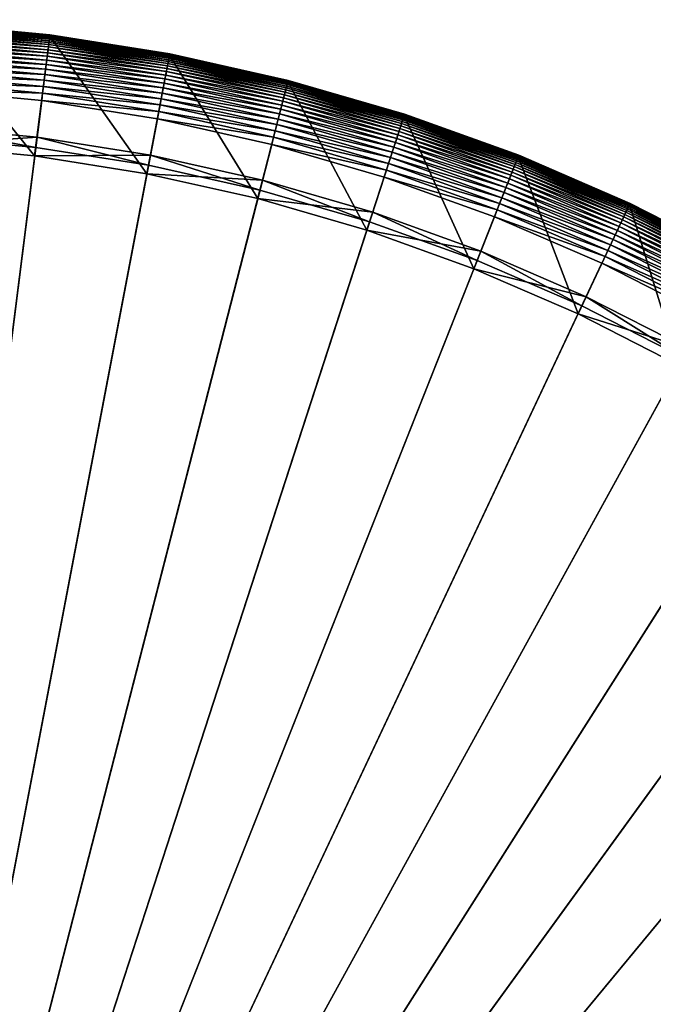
# Model space of a CAD drawing. Header units: millimetres. Extents: x -17.3 to 17.3, y -17.3 to 17.3.
# Tile 255 of 256: x 1.9 to 7.6, y 8.5 to 17.3. Entities that reach past the tile are written whole.
import ezdxf

# ---------------------------------------------------------------- set-up
doc = ezdxf.new("R2010")
doc.units = ezdxf.units.MM
doc.layers.get('0').update_dxf_attribs({"true_color": 0x5890e1})

msp = doc.modelspace()

# ---------------------------------------------------------------- meshes
at = {"color": 206, "true_color": 0x6c0888}
mesh = msp.add_polyface(dxfattribs=at)
corners = [(2.1645, 17.1335, 35.7037), (1.0844, 17.2356, 34.1852), (1.0844, 17.2356, 35.7037), (2.1645, 17.1335, 34.1852), (1.0844, 17.2366, 34.1379), (2.1646, 17.1345, 34.1379), (1.0845, 17.2381, 34.0923), (2.1648, 17.136, 34.0923), (1.0846, 17.2399, 34.0485), (2.165, 17.1378, 34.0485), (1.0848, 17.2419, 34.0063), (2.1653, 17.1398, 34.0063), (1.0849, 17.2438, 33.9659), (2.1655, 17.1417, 33.9659), (1.085, 17.2456, 33.9271), (2.1657, 17.1434, 33.9271), (1.0851, 17.2469, 33.8899), (2.1659, 17.1447, 33.8899), (1.0851, 17.2476, 33.8545), (2.166, 17.1454, 33.8545), (1.0851, 17.2474, 33.8206), (2.1659, 17.1453, 33.8206), (1.0851, 17.2463, 33.7884), (2.1658, 17.1442, 33.7884), (1.0849, 17.244, 33.7579), (2.1655, 17.1419, 33.7579), (1.0847, 17.2404, 33.7289), (2.1651, 17.1383, 33.7289), (1.0843, 17.2352, 33.7015), (2.1644, 17.1331, 33.7015), (1.0839, 17.2282, 33.6757), (2.1635, 17.1261, 33.6757), (1.0833, 17.2193, 33.6515), (2.1624, 17.1173, 33.6515), (1.0827, 17.2082, 33.6288), (2.161, 17.1063, 33.6288), (1.0818, 17.1948, 33.6077), (2.1593, 17.093, 33.6077), (1.0808, 17.1789, 33.5881), (2.1573, 17.0772, 33.5881), (1.0796, 17.1603, 33.5701), (2.155, 17.0587, 33.5701), (1.0783, 17.1388, 33.5535), (2.1523, 17.0373, 33.5535), (1.0767, 17.1142, 33.5385), (2.1492, 17.0128, 33.5385), (1.075, 17.0863, 33.5249), (2.1457, 16.9851, 33.5249), (1.073, 17.055, 33.5128), (2.1418, 16.9539, 33.5128), (1.0708, 17.02, 33.5022), (2.1374, 16.9191, 33.5022), (1.0684, 16.9811, 33.493), (2.1325, 16.8805, 33.493), (1.0657, 16.9382, 33.4853), (2.1271, 16.8378, 33.4853), (1.0627, 16.891, 33.479), (2.1212, 16.791, 33.479), (2.1147, 16.7397, 33.4741), (1.0595, 16.8395, 33.4741), (2.1077, 16.6839, 33.4706), (1.0559, 16.7833, 33.4706), (2.1, 16.6232, 33.4685), (1.0521, 16.7223, 33.4685), (2.0917, 16.5576, 33.4678), (1.0479, 16.6563, 33.4678), (2.0388, 16.1388, 33.8989), (2.0502, 16.2291, 35.1652), (1.0271, 16.3258, 35.1652), (1.0214, 16.235, 33.8989), (2.029, 16.0616, 35.209), (1.0165, 16.1573, 35.209), (0, 17.2697, 34.1852), (0, 17.2707, 34.1379), (0, 17.2722, 34.0923), (0, 17.274, 34.0485), (0, 17.276, 34.0063), (0, 17.2779, 33.9659), (0, 17.2797, 33.9271), (0, 17.281, 33.8899), (0, 17.2817, 33.8545), (0, 17.2815, 33.8206), (0, 17.2804, 33.7884), (0, 17.2781, 33.7579), (0, 17.2745, 33.7289), (0, 17.2692, 33.7015)]
mesh.append_faces([[corners[k] for k in face] for face in [(0, 1, 2), (3, 4, 1), (5, 6, 4), (7, 8, 6), (9, 10, 8), (11, 12, 10), (13, 14, 12), (15, 16, 14), (17, 18, 16), (19, 20, 18), (21, 22, 20), (23, 24, 22), (25, 26, 24), (27, 28, 26), (29, 30, 28), (31, 32, 30), (33, 34, 32), (35, 36, 34), (37, 38, 36), (39, 40, 38), (41, 42, 40), (43, 44, 42), (45, 46, 44), (47, 48, 46), (49, 50, 48), (51, 52, 50), (53, 54, 52), (55, 56, 54), (57, 59, 56), (58, 61, 59), (60, 63, 61), (62, 65, 63), (66, 68, 69), (67, 71, 68), (70, 2, 71)]], dxfattribs={"vtx0": -1, "color": 206})
mesh.append_faces([[corners[k] for k in face] for face in [(57, 58, 59), (58, 60, 61), (60, 62, 63), (62, 64, 65), (66, 67, 68), (67, 70, 71), (70, 0, 2), (2, 1, 72), (1, 4, 73), (4, 6, 74), (6, 8, 75), (8, 10, 76), (10, 12, 77), (12, 14, 78), (14, 16, 79), (16, 18, 80), (18, 20, 81), (20, 22, 82), (22, 24, 83), (24, 26, 84), (26, 28, 85)]], dxfattribs={"vtx2": -1, "color": 206})
mesh = msp.add_polyface(dxfattribs=at)
corners = [(3.236, 16.9638, 35.7037), (2.1645, 17.1335, 34.1852), (2.1645, 17.1335, 35.7037), (3.236, 16.9638, 34.1852), (2.1646, 17.1345, 34.1379), (3.2362, 16.9648, 34.1379), (2.1648, 17.136, 34.0923), (3.2365, 16.9662, 34.0923), (2.165, 17.1378, 34.0485), (3.2368, 16.968, 34.0485), (2.1653, 17.1398, 34.0063), (3.2372, 16.97, 34.0063), (2.1655, 17.1417, 33.9659), (3.2369, 16.9685, 33.7289), (2.1644, 17.1331, 33.7015), (2.1651, 17.1383, 33.7289), (3.2359, 16.9634, 33.7015), (2.1635, 17.1261, 33.6757), (3.2346, 16.9565, 33.6757), (2.1624, 17.1173, 33.6515), (3.2329, 16.9477, 33.6515), (2.161, 17.1063, 33.6288), (3.2309, 16.9368, 33.6288), (2.1593, 17.093, 33.6077), (3.2284, 16.9237, 33.6077), (2.1573, 17.0772, 33.5881), (3.2254, 16.908, 33.5881), (2.155, 17.0587, 33.5701), (3.2219, 16.8897, 33.5701), (2.1523, 17.0373, 33.5535), (3.2178, 16.8685, 33.5535), (2.1492, 17.0128, 33.5385), (3.2132, 16.8443, 33.5385), (2.1457, 16.9851, 33.5249), (3.208, 16.8169, 33.5249), (2.1418, 16.9539, 33.5128), (3.2021, 16.786, 33.5128), (2.1374, 16.9191, 33.5022), (3.1955, 16.7515, 33.5022), (2.1325, 16.8805, 33.493), (3.1882, 16.7133, 33.493), (2.1271, 16.8378, 33.4853), (3.1802, 16.671, 33.4853), (2.1212, 16.791, 33.479), (3.1713, 16.6246, 33.479), (2.1147, 16.7397, 33.4741), (3.1616, 16.5739, 33.4741), (2.1077, 16.6839, 33.4706), (3.1511, 16.5186, 33.4706), (2.1, 16.6232, 33.4685), (3.1396, 16.4586, 33.4685), (2.0917, 16.5576, 33.4678), (3.0481, 15.979, 33.8989), (2.0502, 16.2291, 35.1652), (2.0388, 16.1388, 33.8989), (3.0652, 16.0684, 35.1652), (2.029, 16.0616, 35.209), (3.0336, 15.9025, 35.209), (1.0844, 17.2356, 34.1852), (1.0844, 17.2366, 34.1379), (1.0845, 17.2381, 34.0923), (1.0846, 17.2399, 34.0485), (1.0848, 17.2419, 34.0063), (1.0849, 17.2438, 33.9659), (2.1657, 17.1434, 33.9271), (1.085, 17.2456, 33.9271), (2.1659, 17.1447, 33.8899), (1.0851, 17.2469, 33.8899), (2.166, 17.1454, 33.8545), (1.0851, 17.2476, 33.8545), (2.1659, 17.1453, 33.8206), (1.0851, 17.2474, 33.8206), (2.1658, 17.1442, 33.7884), (1.0851, 17.2463, 33.7884), (2.1655, 17.1419, 33.7579), (1.0849, 17.244, 33.7579), (1.0847, 17.2404, 33.7289), (1.0843, 17.2352, 33.7015), (1.0839, 17.2282, 33.6757), (1.0833, 17.2193, 33.6515), (1.0827, 17.2082, 33.6288), (1.0818, 17.1948, 33.6077), (1.0808, 17.1789, 33.5881), (1.0796, 17.1603, 33.5701), (1.0783, 17.1388, 33.5535), (1.0767, 17.1142, 33.5385), (1.075, 17.0863, 33.5249), (1.073, 17.055, 33.5128), (1.0708, 17.02, 33.5022), (1.0684, 16.9811, 33.493), (1.0657, 16.9382, 33.4853), (1.0627, 16.891, 33.479)]
mesh.append_faces([[corners[k] for k in face] for face in [(0, 1, 2), (3, 4, 1), (5, 6, 4), (7, 8, 6), (9, 10, 8), (11, 12, 10), (13, 14, 15), (16, 17, 14), (18, 19, 17), (20, 21, 19), (22, 23, 21), (24, 25, 23), (26, 27, 25), (28, 29, 27), (30, 31, 29), (32, 33, 31), (34, 35, 33), (36, 37, 35), (38, 39, 37), (40, 41, 39), (42, 43, 41), (44, 45, 43), (46, 47, 45), (48, 49, 47), (50, 51, 49), (52, 53, 54), (55, 56, 53), (57, 2, 56)]], dxfattribs={"vtx0": -1, "color": 206})
mesh.append_faces([[corners[k] for k in face] for face in [(2, 1, 58), (1, 4, 59), (4, 6, 60), (6, 8, 61), (8, 10, 62), (10, 12, 63), (12, 64, 65), (64, 66, 67), (66, 68, 69), (68, 70, 71), (70, 72, 73), (72, 74, 75), (74, 15, 76), (15, 14, 77), (14, 17, 78), (17, 19, 79), (19, 21, 80), (21, 23, 81), (23, 25, 82), (25, 27, 83), (27, 29, 84), (29, 31, 85), (31, 33, 86), (33, 35, 87), (35, 37, 88), (37, 39, 89), (39, 41, 90), (41, 43, 91)]], dxfattribs={"vtx2": -1, "color": 206})
mesh = msp.add_polyface(dxfattribs=at)
corners = [(4.276, 16.654, 33.5701), (3.2178, 16.8685, 33.5535), (3.2219, 16.8897, 33.5701), (4.2707, 16.6332, 33.5535), (3.2132, 16.8443, 33.5385), (4.2645, 16.6093, 33.5385), (3.208, 16.8169, 33.5249), (4.2576, 16.5822, 33.5249), (3.2021, 16.786, 33.5128), (4.2498, 16.5518, 33.5128), (3.1955, 16.7515, 33.5022), (4.2411, 16.5178, 33.5022), (3.1882, 16.7133, 33.493), (4.2314, 16.4801, 33.493), (3.1802, 16.671, 33.4853), (4.2207, 16.4385, 33.4853), (3.1713, 16.6246, 33.479), (4.2089, 16.3927, 33.479), (3.1616, 16.5739, 33.4741), (4.1961, 16.3427, 33.4741), (3.1511, 16.5186, 33.4706), (4.1821, 16.2881, 33.4706), (3.1396, 16.4586, 33.4685), (4.1669, 16.2289, 33.4685), (3.1272, 16.3936, 33.4678), (4.0455, 15.7561, 33.8989), (3.0652, 16.0684, 35.1652), (3.0481, 15.979, 33.8989), (4.0681, 15.8442, 35.1652), (3.0336, 15.9025, 35.209), (4.0261, 15.6806, 35.209), (3.236, 16.9638, 35.7037), (3.236, 16.9638, 34.1852), (2.1645, 17.1335, 34.1852), (3.2362, 16.9648, 34.1379), (2.1646, 17.1345, 34.1379), (3.2365, 16.9662, 34.0923), (2.1648, 17.136, 34.0923), (3.2368, 16.968, 34.0485), (2.165, 17.1378, 34.0485), (3.2372, 16.97, 34.0063), (2.1653, 17.1398, 34.0063), (3.2376, 16.9719, 33.9659), (2.1655, 17.1417, 33.9659), (3.2379, 16.9736, 33.9271), (2.1657, 17.1434, 33.9271), (3.2381, 16.9749, 33.8899), (2.1659, 17.1447, 33.8899), (3.2383, 16.9755, 33.8545), (2.166, 17.1454, 33.8545), (3.2382, 16.9754, 33.8206), (2.1659, 17.1453, 33.8206), (3.238, 16.9744, 33.7884), (2.1658, 17.1442, 33.7884), (3.2376, 16.9721, 33.7579), (2.1655, 17.1419, 33.7579), (3.2369, 16.9685, 33.7289), (2.1651, 17.1383, 33.7289), (3.2359, 16.9634, 33.7015), (2.1644, 17.1331, 33.7015), (3.2346, 16.9565, 33.6757), (2.1635, 17.1261, 33.6757), (3.2329, 16.9477, 33.6515), (2.1624, 17.1173, 33.6515), (3.2309, 16.9368, 33.6288), (2.161, 17.1063, 33.6288), (3.2284, 16.9237, 33.6077), (2.1593, 17.093, 33.6077), (3.2254, 16.908, 33.5881), (2.1573, 17.0772, 33.5881), (2.155, 17.0587, 33.5701), (2.1523, 17.0373, 33.5535), (2.1492, 17.0128, 33.5385), (2.1457, 16.9851, 33.5249), (2.1418, 16.9539, 33.5128), (2.1374, 16.9191, 33.5022), (2.1325, 16.8805, 33.493), (2.1271, 16.8378, 33.4853), (2.1212, 16.791, 33.479), (2.1147, 16.7397, 33.4741), (2.1077, 16.6839, 33.4706), (2.1, 16.6232, 33.4685), (2.0917, 16.5576, 33.4678), (2.0502, 16.2291, 35.1652), (2.029, 16.0616, 35.209), (2.1645, 17.1335, 35.7037)]
mesh.append_faces([[corners[k] for k in face] for face in [(0, 1, 2), (3, 4, 1), (5, 6, 4), (7, 8, 6), (9, 10, 8), (11, 12, 10), (13, 14, 12), (15, 16, 14), (17, 18, 16), (19, 20, 18), (21, 22, 20), (23, 24, 22), (25, 26, 27), (28, 29, 26), (30, 31, 29), (42, 45, 43), (44, 47, 45), (46, 49, 47), (48, 51, 49), (50, 53, 51), (52, 55, 53), (54, 57, 55)]], dxfattribs={"vtx0": -1, "color": 206})
mesh.append_faces([[corners[k] for k in face] for face in [(31, 32, 33), (32, 34, 35), (34, 36, 37), (36, 38, 39), (38, 40, 41), (40, 42, 43), (42, 44, 45), (44, 46, 47), (46, 48, 49), (48, 50, 51), (50, 52, 53), (52, 54, 55), (54, 56, 57), (56, 58, 59), (58, 60, 61), (60, 62, 63), (62, 64, 65), (64, 66, 67), (66, 68, 69), (68, 2, 70), (2, 1, 71), (1, 4, 72), (4, 6, 73), (6, 8, 74), (8, 10, 75), (10, 12, 76), (12, 14, 77), (14, 16, 78), (16, 18, 79), (18, 20, 80), (20, 22, 81), (22, 24, 82), (27, 26, 83), (26, 29, 84), (29, 31, 85)]], dxfattribs={"vtx2": -1, "color": 206})
mesh = msp.add_polyface(dxfattribs=at)
corners = [(5.0268, 15.4709, 33.8989), (4.0681, 15.8442, 35.1652), (4.0455, 15.7561, 33.8989), (4.2948, 16.7272, 35.7037), (4.2948, 16.7272, 34.1852), (3.236, 16.9638, 34.1852), (3.236, 16.9638, 35.7037), (4.295, 16.7281, 34.1379), (3.2362, 16.9648, 34.1379), (4.2954, 16.7295, 34.0923), (3.2365, 16.9662, 34.0923), (4.2959, 16.7313, 34.0485), (3.2368, 16.968, 34.0485), (4.2964, 16.7332, 34.0063), (3.2372, 16.97, 34.0063), (4.2969, 16.7351, 33.9659), (3.2376, 16.9719, 33.9659), (4.2973, 16.7368, 33.9271), (3.2379, 16.9736, 33.9271), (4.2976, 16.7381, 33.8899), (3.2381, 16.9749, 33.8899), (4.2978, 16.7387, 33.8545), (3.2383, 16.9755, 33.8545), (4.2977, 16.7386, 33.8206), (3.2382, 16.9754, 33.8206), (4.2975, 16.7375, 33.7884), (3.238, 16.9744, 33.7884), (4.2969, 16.7353, 33.7579), (3.2376, 16.9721, 33.7579), (4.296, 16.7318, 33.7289), (3.2369, 16.9685, 33.7289), (4.2947, 16.7267, 33.7015), (3.2359, 16.9634, 33.7015), (4.293, 16.7199, 33.6757), (3.2346, 16.9565, 33.6757), (4.2907, 16.7113, 33.6515), (3.2329, 16.9477, 33.6515), (4.288, 16.7005, 33.6288), (3.2309, 16.9368, 33.6288), (4.2846, 16.6875, 33.6077), (3.2284, 16.9237, 33.6077), (4.2807, 16.6721, 33.5881), (3.2254, 16.908, 33.5881), (4.276, 16.654, 33.5701), (3.2219, 16.8897, 33.5701), (4.2707, 16.6332, 33.5535), (3.2178, 16.8685, 33.5535), (4.2645, 16.6093, 33.5385), (3.2132, 16.8443, 33.5385), (4.2576, 16.5822, 33.5249), (3.208, 16.8169, 33.5249), (4.2498, 16.5518, 33.5128), (3.2021, 16.786, 33.5128), (4.2411, 16.5178, 33.5022), (3.1955, 16.7515, 33.5022), (4.2314, 16.4801, 33.493), (3.1882, 16.7133, 33.493), (4.2207, 16.4385, 33.4853), (3.1802, 16.671, 33.4853), (4.2089, 16.3927, 33.479), (3.1713, 16.6246, 33.479), (4.1961, 16.3427, 33.4741), (3.1616, 16.5739, 33.4741), (4.1821, 16.2881, 33.4706), (3.1511, 16.5186, 33.4706), (4.1669, 16.2289, 33.4685), (3.1396, 16.4586, 33.4685), (4.1504, 16.1649, 33.4678), (3.1272, 16.3936, 33.4678), (3.0652, 16.0684, 35.1652), (4.0261, 15.6806, 35.209), (3.0336, 15.9025, 35.209)]
mesh.append_faces([[corners[k] for k in face] for face in [(0, 1, 2), (3, 5, 6), (4, 8, 5), (7, 10, 8), (9, 12, 10), (11, 14, 12), (13, 16, 14), (15, 18, 16), (17, 20, 18), (19, 22, 20), (21, 24, 22), (23, 26, 24), (25, 28, 26), (27, 30, 28), (29, 32, 30), (31, 34, 32), (33, 36, 34), (35, 38, 36), (37, 40, 38), (39, 42, 40), (41, 44, 42)]], dxfattribs={"vtx0": -1, "color": 206})
mesh.append_faces([[corners[k] for k in face] for face in [(3, 4, 5), (4, 7, 8), (7, 9, 10), (9, 11, 12), (11, 13, 14), (13, 15, 16), (15, 17, 18), (17, 19, 20), (19, 21, 22), (21, 23, 24), (23, 25, 26), (25, 27, 28), (27, 29, 30), (29, 31, 32), (31, 33, 34), (33, 35, 36), (35, 37, 38), (37, 39, 40), (39, 41, 42), (41, 43, 44), (43, 45, 46), (45, 47, 48), (47, 49, 50), (49, 51, 52), (51, 53, 54), (53, 55, 56), (55, 57, 58), (57, 59, 60), (59, 61, 62), (61, 63, 64), (63, 65, 66), (65, 67, 68), (2, 1, 69), (1, 70, 71), (70, 3, 6)]], dxfattribs={"vtx2": -1, "color": 206})
mesh = msp.add_polyface(dxfattribs=at)
corners = [(16.6892, 0, 33.4678), (0, 0, 33.4678), (16.6563, 1.0479, 33.4678), (0, 0, 33.9833), (16.2671, 0, 33.8989), (16.235, 1.0214, 33.8989), (16.5576, 2.0917, 33.4678), (16.1388, 2.0388, 33.8989), (16.3936, 3.1272, 33.4678), (15.979, 3.0481, 33.8989), (16.1649, 4.1504, 33.4678), (15.756, 4.0455, 33.8989), (15.8724, 5.1573, 33.4678), (15.4709, 5.0268, 33.8989), (15.5172, 6.1437, 33.4678), (15.1248, 5.9883, 33.8989), (15.1009, 7.1059, 33.4678), (14.7189, 6.9262, 33.8989), (14.6249, 8.0401, 33.4678), (14.255, 7.8367, 33.8989), (14.0912, 8.9425, 33.4678), (13.7348, 8.7164, 33.8989), (13.5019, 9.8097, 33.4678), (13.1604, 9.5616, 33.8989), (12.8593, 10.6381, 33.4678), (12.534, 10.369, 33.8989), (12.1659, 11.4246, 33.4678), (11.8582, 11.1356, 33.8989), (12.2141, 11.4698, 33.4685), (11.4246, 12.1659, 33.4678), (11.1356, 11.8582, 33.8989), (11.9245, 11.1979, 35.1652), (11.1979, 11.9245, 35.1652), (11.8015, 11.0823, 35.209), (11.0823, 11.8015, 35.209), (11.8219, 12.5891, 35.7037), (10.6381, 12.8593, 33.4678), (10.369, 12.534, 33.8989), (9.8097, 13.5019, 33.4678), (9.5616, 13.1604, 33.8989), (8.9425, 14.0912, 33.4678), (8.7164, 13.7348, 33.8989), (8.0401, 14.6249, 33.4678), (7.8367, 14.255, 33.8989), (7.1059, 15.1009, 33.4678), (6.9262, 14.7189, 33.8989), (6.1437, 15.5173, 33.4678), (5.9883, 15.1248, 33.8989), (5.1573, 15.8724, 33.4678), (5.0268, 15.4709, 33.8989), (4.1504, 16.1649, 33.4678), (4.0455, 15.7561, 33.8989), (3.1272, 16.3936, 33.4678), (3.0481, 15.979, 33.8989), (2.0917, 16.5576, 33.4678), (2.0388, 16.1388, 33.8989), (1.0479, 16.6563, 33.4678), (1.0214, 16.235, 33.8989), (0, 16.6892, 33.4678), (0, 16.2671, 33.8989)]
mesh.append_faces([[corners[k] for k in face] for face in [(0, 1, 2), (2, 1, 6), (6, 1, 8), (8, 1, 10), (10, 1, 12), (12, 1, 14), (14, 1, 16), (16, 1, 18), (18, 1, 20), (20, 1, 22), (22, 1, 24), (24, 1, 26), (26, 1, 29), (27, 32, 30), (31, 34, 32), (33, 35, 34), (29, 1, 36), (36, 1, 38), (38, 1, 40), (40, 1, 42), (42, 1, 44), (44, 1, 46), (46, 1, 48), (48, 1, 50), (50, 1, 52), (52, 1, 54), (54, 1, 56), (56, 1, 58)]], dxfattribs={"vtx0": -1, "color": 206})
mesh.append_faces([[corners[k] for k in face] for face in [(3, 4, 5), (3, 5, 7), (3, 7, 9), (3, 9, 11), (3, 11, 13), (3, 13, 15), (3, 15, 17), (3, 17, 19), (3, 19, 21), (3, 21, 23), (3, 23, 25), (3, 25, 27), (28, 26, 29), (3, 27, 30), (27, 31, 32), (31, 33, 34), (3, 30, 37), (3, 37, 39), (3, 39, 41), (3, 41, 43), (3, 43, 45), (3, 45, 47), (3, 47, 49), (3, 49, 51), (3, 51, 53), (3, 53, 55), (3, 55, 57), (3, 57, 59)]], dxfattribs={"vtx2": -1, "color": 206})
mesh = msp.add_polyface(dxfattribs=at)
corners = [(5.3366, 16.4245, 35.7037), (5.3366, 16.4245, 34.1852), (4.2948, 16.7272, 34.1852), (4.2948, 16.7272, 35.7037), (4.295, 16.7281, 34.1379), (5.3369, 16.4254, 34.1379), (4.2954, 16.7295, 34.0923), (5.3374, 16.4268, 34.0923), (4.2959, 16.7313, 34.0485), (5.338, 16.4286, 34.0485), (4.2964, 16.7332, 34.0063), (5.3386, 16.4304, 34.0063), (4.2969, 16.7351, 33.9659), (5.3392, 16.4323, 33.9659), (4.2973, 16.7368, 33.9271), (5.3397, 16.4339, 33.9271), (4.2976, 16.7381, 33.8899), (5.3401, 16.4352, 33.8899), (4.2978, 16.7387, 33.8545), (5.3403, 16.4358, 33.8545), (4.2977, 16.7386, 33.8206), (5.3403, 16.4357, 33.8206), (4.2975, 16.7375, 33.7884), (5.34, 16.4347, 33.7884), (4.2969, 16.7353, 33.7579), (5.3392, 16.4325, 33.7579), (4.296, 16.7318, 33.7289), (5.3381, 16.429, 33.7289), (4.2947, 16.7267, 33.7015), (5.3365, 16.424, 33.7015), (5.3343, 16.4174, 33.6757), (4.293, 16.7199, 33.6757), (5.3316, 16.4089, 33.6515), (4.2907, 16.7113, 33.6515), (5.3281, 16.3983, 33.6288), (4.288, 16.7005, 33.6288), (5.324, 16.3856, 33.6077), (4.2846, 16.6875, 33.6077), (5.3191, 16.3704, 33.5881), (4.2807, 16.6721, 33.5881), (5.3133, 16.3527, 33.5701), (4.276, 16.654, 33.5701), (5.3067, 16.3322, 33.5535), (4.2707, 16.6332, 33.5535), (5.299, 16.3087, 33.5385), (4.2645, 16.6093, 33.5385), (5.2904, 16.2822, 33.5249), (4.2576, 16.5822, 33.5249), (5.2807, 16.2523, 33.5128), (4.2498, 16.5518, 33.5128), (5.2699, 16.2189, 33.5022), (4.2411, 16.5178, 33.5022), (5.2578, 16.1819, 33.493), (4.2314, 16.4801, 33.493), (5.2445, 16.141, 33.4853), (4.2207, 16.4385, 33.4853), (5.2299, 16.0961, 33.479), (4.2089, 16.3927, 33.479), (5.214, 16.0469, 33.4741), (4.1961, 16.3427, 33.4741), (5.1966, 15.9934, 33.4706), (4.1821, 16.2881, 33.4706), (5.1777, 15.9353, 33.4685), (4.1669, 16.2289, 33.4685), (5.1573, 15.8724, 33.4678), (4.1504, 16.1649, 33.4678), (5.0268, 15.4709, 33.8989), (5.0549, 15.5575, 35.1652), (4.0681, 15.8442, 35.1652), (5.0028, 15.3969, 35.209), (4.0261, 15.6806, 35.209)]
mesh.append_faces([[corners[k] for k in face] for face in [(0, 2, 3), (1, 4, 2), (5, 6, 4), (7, 8, 6), (9, 10, 8), (11, 12, 10), (13, 14, 12), (15, 16, 14), (17, 18, 16), (19, 20, 18), (21, 22, 20), (23, 24, 22), (25, 26, 24), (27, 28, 26), (29, 31, 28), (30, 33, 31), (32, 35, 33), (34, 37, 35), (36, 39, 37), (38, 41, 39), (40, 43, 41), (42, 45, 43), (44, 47, 45), (46, 49, 47), (48, 51, 49), (50, 53, 51), (52, 55, 53), (54, 57, 55), (56, 59, 57), (58, 61, 59), (60, 63, 61), (62, 65, 63), (67, 70, 68), (69, 3, 70)]], dxfattribs={"vtx0": -1, "color": 206})
mesh.append_faces([[corners[k] for k in face] for face in [(0, 1, 2), (29, 30, 31), (30, 32, 33), (32, 34, 35), (34, 36, 37), (36, 38, 39), (38, 40, 41), (40, 42, 43), (42, 44, 45), (44, 46, 47), (46, 48, 49), (48, 50, 51), (50, 52, 53), (52, 54, 55), (54, 56, 57), (56, 58, 59), (58, 60, 61), (60, 62, 63), (62, 64, 65), (66, 67, 68), (67, 69, 70), (69, 0, 3)]], dxfattribs={"vtx2": -1, "color": 206})
mesh = msp.add_polyface(dxfattribs=at)
corners = [(6.3574, 16.057, 35.7037), (6.3574, 16.057, 34.1852), (5.3366, 16.4245, 34.1852), (5.3366, 16.4245, 35.7037), (6.3578, 16.0579, 34.1379), (5.3369, 16.4254, 34.1379), (6.3583, 16.0593, 34.0923), (5.3374, 16.4268, 34.0923), (6.359, 16.061, 34.0485), (5.338, 16.4286, 34.0485), (6.3597, 16.0628, 34.0063), (5.3386, 16.4304, 34.0063), (6.3604, 16.0646, 33.9659), (5.3392, 16.4323, 33.9659), (6.3611, 16.0662, 33.9271), (5.3397, 16.4339, 33.9271), (6.3615, 16.0674, 33.8899), (5.3401, 16.4352, 33.8899), (6.3618, 16.0681, 33.8545), (5.3403, 16.4358, 33.8545), (6.3618, 16.068, 33.8206), (5.3403, 16.4357, 33.8206), (6.3614, 16.0669, 33.7884), (5.34, 16.4347, 33.7884), (6.3605, 16.0648, 33.7579), (5.3392, 16.4325, 33.7579), (6.3592, 16.0614, 33.7289), (5.3381, 16.429, 33.7289), (6.3572, 16.0565, 33.7015), (5.3365, 16.424, 33.7015), (6.3547, 16.05, 33.6757), (5.3343, 16.4174, 33.6757), (6.3514, 16.0417, 33.6515), (5.3316, 16.4089, 33.6515), (6.3473, 16.0314, 33.6288), (5.3281, 16.3983, 33.6288), (6.3423, 16.019, 33.6077), (5.324, 16.3856, 33.6077), (6.3365, 16.0041, 33.5881), (5.3191, 16.3704, 33.5881), (5.3133, 16.3527, 33.5701), (6.3296, 15.9868, 33.5701), (5.3067, 16.3322, 33.5535), (6.3217, 15.9668, 33.5535), (5.299, 16.3087, 33.5385), (6.3126, 15.9438, 33.5385), (5.2904, 16.2822, 33.5249), (6.3023, 15.9179, 33.5249), (5.2807, 16.2523, 33.5128), (6.2908, 15.8887, 33.5128), (5.2699, 16.2189, 33.5022), (4.295, 16.7281, 34.1379), (4.2954, 16.7295, 34.0923), (4.2959, 16.7313, 34.0485), (4.2964, 16.7332, 34.0063), (4.2969, 16.7351, 33.9659), (4.2973, 16.7368, 33.9271), (4.2976, 16.7381, 33.8899), (4.2978, 16.7387, 33.8545), (4.2977, 16.7386, 33.8206), (4.2975, 16.7375, 33.7884), (4.2969, 16.7353, 33.7579), (4.296, 16.7318, 33.7289), (4.2947, 16.7267, 33.7015)]
mesh.append_faces([[corners[k] for k in face] for face in [(0, 2, 3), (1, 5, 2), (4, 7, 5), (6, 9, 7), (8, 11, 9), (10, 13, 11), (12, 15, 13), (14, 17, 15), (16, 19, 17), (18, 21, 19), (20, 23, 21), (22, 25, 23), (24, 27, 25), (26, 29, 27), (28, 31, 29), (30, 33, 31), (32, 35, 33), (34, 37, 35), (36, 39, 37), (38, 40, 39), (41, 42, 40), (43, 44, 42), (45, 46, 44), (47, 48, 46), (49, 50, 48)]], dxfattribs={"vtx0": -1, "color": 206})
mesh.append_faces([[corners[k] for k in face] for face in [(0, 1, 2), (1, 4, 5), (4, 6, 7), (6, 8, 9), (8, 10, 11), (10, 12, 13), (12, 14, 15), (14, 16, 17), (16, 18, 19), (18, 20, 21), (20, 22, 23), (22, 24, 25), (24, 26, 27), (26, 28, 29), (28, 30, 31), (30, 32, 33), (32, 34, 35), (34, 36, 37), (36, 38, 39), (2, 5, 51), (5, 7, 52), (7, 9, 53), (9, 11, 54), (11, 13, 55), (13, 15, 56), (15, 17, 57), (17, 19, 58), (19, 21, 59), (21, 23, 60), (23, 25, 61), (25, 27, 62), (27, 29, 63)]], dxfattribs={"vtx2": -1, "color": 206})
mesh = msp.add_polyface(dxfattribs=at)
corners = [(7.3531, 15.6261, 35.7037), (6.3574, 16.057, 34.1852), (6.3574, 16.057, 35.7037), (7.3531, 15.6261, 34.1852), (6.3578, 16.0579, 34.1379), (7.3535, 15.627, 34.1379), (6.3583, 16.0593, 34.0923), (7.3541, 15.6283, 34.0923), (6.359, 16.061, 34.0485), (7.3549, 15.63, 34.0485), (6.3597, 16.0628, 34.0063), (7.3558, 15.6318, 34.0063), (6.3604, 16.0646, 33.9659), (7.3551, 15.6304, 33.7289), (6.3572, 16.0565, 33.7015), (6.3592, 16.0614, 33.7289), (7.3529, 15.6257, 33.7015), (6.3547, 16.05, 33.6757), (7.3499, 15.6194, 33.6757), (6.3514, 16.0417, 33.6515), (7.3461, 15.6113, 33.6515), (6.3473, 16.0314, 33.6288), (7.3414, 15.6012, 33.6288), (6.3423, 16.019, 33.6077), (7.3357, 15.5891, 33.6077), (6.3365, 16.0041, 33.5881), (7.3289, 15.5747, 33.5881), (6.3296, 15.9868, 33.5701), (7.3209, 15.5578, 33.5701), (6.3217, 15.9668, 33.5535), (7.3118, 15.5383, 33.5535), (6.3126, 15.9438, 33.5385), (7.3013, 15.516, 33.5385), (6.3023, 15.9179, 33.5249), (7.2894, 15.4907, 33.5249), (6.2908, 15.8887, 33.5128), (7.276, 15.4623, 33.5128), (6.2778, 15.856, 33.5022), (7.2611, 15.4306, 33.5022), (6.2635, 15.8198, 33.493), (7.2445, 15.3953, 33.493), (6.2477, 15.7799, 33.4853), (7.2262, 15.3564, 33.4853), (6.2303, 15.7359, 33.479), (7.2061, 15.3137, 33.479), (6.2113, 15.6879, 33.4741), (7.1841, 15.2669, 33.4741), (6.1905, 15.6355, 33.4706), (7.1601, 15.216, 33.4706), (6.168, 15.5787, 33.4685), (7.1341, 15.1607, 33.4685), (6.1437, 15.5173, 33.4678), (6.9262, 14.7189, 33.8989), (6.9649, 14.8013, 35.1652), (6.0218, 15.2094, 35.1652), (5.9883, 15.1248, 33.8989), (6.893, 14.6485, 35.209), (5.9597, 15.0524, 35.209), (5.3133, 16.3527, 33.5701), (5.3067, 16.3322, 33.5535), (5.299, 16.3087, 33.5385), (5.2904, 16.2822, 33.5249), (5.2807, 16.2523, 33.5128), (5.2699, 16.2189, 33.5022), (5.2578, 16.1819, 33.493), (5.2445, 16.141, 33.4853), (5.2299, 16.0961, 33.479), (5.214, 16.0469, 33.4741), (5.1966, 15.9934, 33.4706), (5.1777, 15.9353, 33.4685), (5.1573, 15.8724, 33.4678), (5.0549, 15.5575, 35.1652), (5.0268, 15.4709, 33.8989), (5.0028, 15.3969, 35.209), (5.3366, 16.4245, 35.7037)]
mesh.append_faces([[corners[k] for k in face] for face in [(0, 1, 2), (3, 4, 1), (5, 6, 4), (7, 8, 6), (9, 10, 8), (11, 12, 10), (13, 14, 15), (16, 17, 14), (18, 19, 17), (20, 21, 19), (22, 23, 21), (24, 25, 23), (26, 27, 25), (28, 29, 27), (30, 31, 29), (32, 33, 31), (34, 35, 33), (36, 37, 35), (38, 39, 37), (40, 41, 39), (42, 43, 41), (44, 45, 43), (46, 47, 45), (48, 49, 47), (50, 51, 49), (52, 54, 55), (53, 57, 54), (56, 2, 57), (37, 64, 63), (39, 65, 64), (41, 66, 65), (43, 67, 66), (45, 68, 67), (47, 69, 68), (49, 70, 69), (55, 71, 72), (54, 73, 71), (57, 74, 73)]], dxfattribs={"vtx0": -1, "color": 206})
mesh.append_faces([[corners[k] for k in face] for face in [(52, 53, 54), (53, 56, 57), (25, 27, 58), (27, 29, 59), (29, 31, 60), (31, 33, 61), (33, 35, 62), (35, 37, 63), (37, 39, 64), (39, 41, 65), (41, 43, 66), (43, 45, 67), (45, 47, 68), (47, 49, 69), (49, 51, 70), (55, 54, 71), (54, 57, 73), (57, 2, 74)]], dxfattribs={"vtx2": -1, "color": 206})
mesh = msp.add_polyface(dxfattribs=at)
corners = [(8.3197, 15.1336, 35.7037), (7.3531, 15.6261, 34.1852), (7.3531, 15.6261, 35.7037), (8.3198, 15.1336, 34.1852), (7.3535, 15.627, 34.1379), (8.3202, 15.1344, 34.1379), (7.3541, 15.6283, 34.0923), (8.3209, 15.1357, 34.0923), (7.3549, 15.63, 34.0485), (8.3218, 15.1373, 34.0485), (7.3558, 15.6318, 34.0063), (8.3228, 15.1391, 34.0063), (7.3566, 15.6336, 33.9659), (8.3237, 15.1408, 33.9659), (7.3573, 15.6351, 33.9271), (8.3245, 15.1423, 33.9271), (7.3579, 15.6363, 33.8899), (8.3252, 15.1434, 33.8899), (7.3582, 15.6369, 33.8545), (8.3255, 15.144, 33.8545), (7.3581, 15.6368, 33.8206), (8.3254, 15.1439, 33.8206), (7.3576, 15.6358, 33.7884), (8.3249, 15.143, 33.7884), (7.3567, 15.6337, 33.7579), (8.3238, 15.141, 33.7579), (7.3551, 15.6304, 33.7289), (8.322, 15.1377, 33.7289), (7.3529, 15.6257, 33.7015), (8.3195, 15.1332, 33.7015), (7.3499, 15.6194, 33.6757), (8.3162, 15.127, 33.6757), (7.3461, 15.6113, 33.6515), (8.3118, 15.1192, 33.6515), (7.3414, 15.6012, 33.6288), (8.3065, 15.1095, 33.6288), (7.3357, 15.5891, 33.6077), (8.3, 15.0977, 33.6077), (7.3289, 15.5747, 33.5881), (6.3574, 16.057, 34.1852), (6.3578, 16.0579, 34.1379), (6.3583, 16.0593, 34.0923), (6.359, 16.061, 34.0485), (6.3597, 16.0628, 34.0063), (6.3604, 16.0646, 33.9659), (6.3611, 16.0662, 33.9271), (6.3615, 16.0674, 33.8899), (6.3618, 16.0681, 33.8545), (6.3618, 16.068, 33.8206), (6.3614, 16.0669, 33.7884), (6.3605, 16.0648, 33.7579), (6.3592, 16.0614, 33.7289), (6.3572, 16.0565, 33.7015), (6.3547, 16.05, 33.6757), (6.3514, 16.0417, 33.6515), (6.3473, 16.0314, 33.6288), (6.3423, 16.019, 33.6077), (6.3365, 16.0041, 33.5881), (7.3209, 15.5578, 33.5701), (6.3296, 15.9868, 33.5701), (7.3118, 15.5383, 33.5535), (6.3217, 15.9668, 33.5535), (7.3013, 15.516, 33.5385), (6.3126, 15.9438, 33.5385), (7.2894, 15.4907, 33.5249), (6.3023, 15.9179, 33.5249), (7.276, 15.4623, 33.5128), (6.2908, 15.8887, 33.5128), (7.2611, 15.4306, 33.5022), (6.2778, 15.856, 33.5022), (7.2445, 15.3953, 33.493), (6.2635, 15.8198, 33.493), (7.2262, 15.3564, 33.4853), (6.2477, 15.7799, 33.4853), (7.2061, 15.3137, 33.479), (6.2303, 15.7359, 33.479), (7.1841, 15.2669, 33.4741), (6.2113, 15.6879, 33.4741), (6.893, 14.6485, 35.209), (6.3574, 16.057, 35.7037)]
mesh.append_faces([[corners[k] for k in face] for face in [(0, 1, 2), (3, 4, 1), (5, 6, 4), (7, 8, 6), (9, 10, 8), (11, 12, 10), (13, 14, 12), (15, 16, 14), (17, 18, 16), (19, 20, 18), (21, 22, 20), (23, 24, 22), (25, 26, 24), (27, 28, 26), (29, 30, 28), (31, 32, 30), (33, 34, 32), (35, 36, 34), (37, 38, 36), (12, 45, 44), (14, 46, 45), (16, 47, 46), (18, 48, 47), (20, 49, 48), (22, 50, 49), (24, 51, 50)]], dxfattribs={"vtx0": -1, "color": 206})
mesh.append_faces([[corners[k] for k in face] for face in [(2, 1, 39), (1, 4, 40), (4, 6, 41), (6, 8, 42), (8, 10, 43), (10, 12, 44), (12, 14, 45), (14, 16, 46), (16, 18, 47), (18, 20, 48), (20, 22, 49), (22, 24, 50), (24, 26, 51), (26, 28, 52), (28, 30, 53), (30, 32, 54), (32, 34, 55), (34, 36, 56), (36, 38, 57), (38, 58, 59), (58, 60, 61), (60, 62, 63), (62, 64, 65), (64, 66, 67), (66, 68, 69), (68, 70, 71), (70, 72, 73), (72, 74, 75), (74, 76, 77), (78, 2, 79)]], dxfattribs={"vtx2": -1, "color": 206})
mesh = msp.add_polyface(dxfattribs=at)
corners = [(8.7164, 13.7348, 33.8989), (7.8806, 14.3347, 35.1652), (7.8367, 14.255, 33.8989), (8.7651, 13.8116, 35.1652), (7.7992, 14.1868, 35.209), (8.3197, 15.1336, 35.7037), (8.3198, 15.1336, 34.1852), (7.3531, 15.6261, 34.1852), (8.3202, 15.1344, 34.1379), (7.3535, 15.627, 34.1379), (8.3209, 15.1357, 34.0923), (7.3541, 15.6283, 34.0923), (8.3218, 15.1373, 34.0485), (7.3549, 15.63, 34.0485), (8.3228, 15.1391, 34.0063), (7.3558, 15.6318, 34.0063), (8.3237, 15.1408, 33.9659), (7.3566, 15.6336, 33.9659), (8.3245, 15.1423, 33.9271), (7.3573, 15.6351, 33.9271), (8.3252, 15.1434, 33.8899), (7.3579, 15.6363, 33.8899), (8.3255, 15.144, 33.8545), (7.3582, 15.6369, 33.8545), (8.3254, 15.1439, 33.8206), (7.3581, 15.6368, 33.8206), (8.3249, 15.143, 33.7884), (7.3576, 15.6358, 33.7884), (8.3238, 15.141, 33.7579), (7.3567, 15.6337, 33.7579), (8.322, 15.1377, 33.7289), (7.3551, 15.6304, 33.7289), (8.3195, 15.1332, 33.7015), (7.3529, 15.6257, 33.7015), (8.3162, 15.127, 33.6757), (7.3499, 15.6194, 33.6757), (8.3118, 15.1192, 33.6515), (7.3461, 15.6113, 33.6515), (8.3065, 15.1095, 33.6288), (7.3414, 15.6012, 33.6288), (8.3, 15.0977, 33.6077), (7.3357, 15.5891, 33.6077), (8.2924, 15.0838, 33.5881), (7.3289, 15.5747, 33.5881), (8.2834, 15.0674, 33.5701), (7.3209, 15.5578, 33.5701), (8.273, 15.0485, 33.5535), (7.3118, 15.5383, 33.5535), (8.2611, 15.0269, 33.5385), (7.3013, 15.516, 33.5385), (8.2477, 15.0025, 33.5249), (7.2894, 15.4907, 33.5249), (8.2325, 14.9749, 33.5128), (7.276, 15.4623, 33.5128), (8.2156, 14.9442, 33.5022), (7.2611, 15.4306, 33.5022), (8.1969, 14.9101, 33.493), (7.2445, 15.3953, 33.493), (8.1762, 14.8724, 33.4853), (7.2262, 15.3564, 33.4853), (8.1534, 14.831, 33.479), (7.2061, 15.3137, 33.479), (8.1285, 14.7857, 33.4741), (7.1841, 15.2669, 33.4741), (8.1014, 14.7364, 33.4706), (7.1601, 15.216, 33.4706), (8.0719, 14.6828, 33.4685), (7.1341, 15.1607, 33.4685), (8.0401, 14.6249, 33.4678), (7.1059, 15.1009, 33.4678), (6.9649, 14.8013, 35.1652), (6.9262, 14.7189, 33.8989), (6.893, 14.6485, 35.209), (7.3531, 15.6261, 35.7037), (6.1905, 15.6355, 33.4706), (6.168, 15.5787, 33.4685), (6.1437, 15.5173, 33.4678)]
mesh.append_faces([[corners[k] for k in face] for face in [(0, 1, 2), (3, 4, 1), (42, 45, 43), (44, 47, 45), (46, 49, 47), (48, 51, 49), (50, 53, 51), (52, 55, 53), (54, 57, 55), (56, 59, 57), (58, 61, 59), (60, 63, 61), (62, 65, 63), (64, 67, 65), (66, 69, 67), (2, 70, 71), (1, 72, 70), (4, 73, 72)]], dxfattribs={"vtx0": -1, "color": 206})
mesh.append_faces([[corners[k] for k in face] for face in [(5, 6, 7), (6, 8, 9), (8, 10, 11), (10, 12, 13), (12, 14, 15), (14, 16, 17), (16, 18, 19), (18, 20, 21), (20, 22, 23), (22, 24, 25), (24, 26, 27), (26, 28, 29), (28, 30, 31), (30, 32, 33), (32, 34, 35), (34, 36, 37), (36, 38, 39), (38, 40, 41), (40, 42, 43), (42, 44, 45), (44, 46, 47), (46, 48, 49), (48, 50, 51), (50, 52, 53), (52, 54, 55), (54, 56, 57), (56, 58, 59), (58, 60, 61), (60, 62, 63), (62, 64, 65), (64, 66, 67), (66, 68, 69), (2, 1, 70), (1, 4, 72), (4, 5, 73), (63, 65, 74), (65, 67, 75), (67, 69, 76)]], dxfattribs={"vtx2": -1, "color": 206})

doc.saveas('drawing.dxf')
